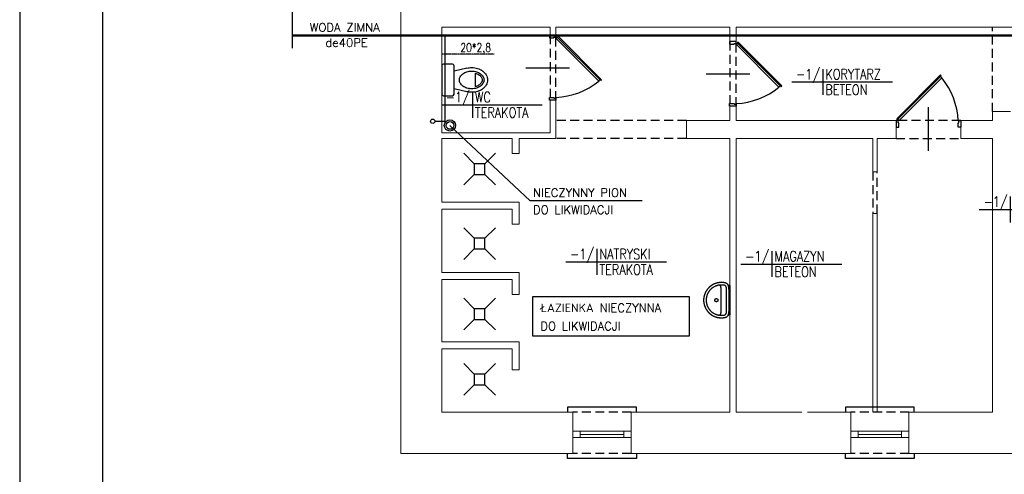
# Model space of a CAD drawing. Header units: millimetres. Extents: x -2603 to 1446, y -6775 to 6616.
# Tile 53 of 74: x -2411 to -1013, y -2242 to -1597. Entities that reach past the tile are written whole.
import ezdxf
from ezdxf.enums import TextEntityAlignment as Align

# ---------------------------------------------------------------- set-up
doc = ezdxf.new("R2010")
doc.units = ezdxf.units.MM
doc.linetypes.add('DASHED', pattern=[19.05, 12.7, -6.35])
doc.linetypes.add('DASHED2', pattern=[0.375, 0.25, -0.125])
doc.layers.get('0').update_dxf_attribs({"color": 252})
for name, color, linetype in [('1-OPIS-POM', 252, 'Continuous'), ('I-DRZWI', 252, 'Continuous'), ('I-MEBLE', 252, 'Continuous'), ('I-NAD', 252, 'DASHED'), ('I-SCIANA', 252, 'Continuous'), ('I-WIDOK', 252, 'Continuous'), ('IS KAN_S_OPIS', 2, 'Continuous'), ('IS KAN_SAN_RURY', 1, 'Continuous'), ('IS opis woda', 7, 'DASHED2'), ('IS WODA opis', 2, 'Continuous'), ('MK_IS W_Z', 5, 'Continuous'), ('TABELKA', 252, 'Continuous')]:
    doc.layers.add(name, color=color, linetype=linetype)
doc.layers.add('I-OKNA', color=252, linetype='Continuous', lineweight=5)
doc.layers.add('IS w', color=5, linetype='Continuous', lineweight=50)
doc.styles.add('ROMANS', font='romans.shx', dxfattribs={"width": 0.75})
doc.styles.add('TECH', font='simplex.shx')

# ---------------------------------------------------------------- blocks, each defined once
blk = doc.blocks.new('D90')
blk.add_line((32.6, 45), (-28, 45))
for points in [[(-9.2, 87.2), (-9.2, 90), (0, 90), (0, 86.3), (-6.4, 86.3), (-6.4, 87.2)], [(-72.6, 61.8), (-11.7, 0.9), (-10.6, 2), (-71.5, 62.9)], [(-9.2, 2.8), (-9.2, 0), (0, 0), (0, 3.7), (-6.4, 3.7), (-6.4, 2.8)]]:
    blk.add_lwpolyline(points, close=True)
blk.add_lwpolyline([(-11.3, 2.7), (-9.5, 4.5), (-68.6, 63.5), (-70.3, 61.8)])
blk.add_arc((-4.6, -14.5), 100.9, 92.6186, 129.3487)
blk = doc.blocks.new('wc')
for p, q in [((20, 0), (-20, 0)), ((-22.5, -2.5), (-22.5, -15)), ((22.5, -15), (22.5, -2.5)), ((-20, -17.5), (20, -17.5)), ((-16.7, -35.7), (-12.5, -17.5)), ((16.7, -35.7), (12.5, -17.5)), ((9.4, -47.6), (-9.4, -47.6))]:
    blk.add_line(p, q)
blk.add_lwpolyline([(12.5, -42.5, -0.072039), (11.5, -49.4, -0.083339), (8.8, -54.9, -0.106661), (4.5, -58.8, -0.132138), (0, -60, -0.132138), (-4.5, -58.8, -0.106661), (-8.8, -54.9, -0.083339), (-11.5, -49.4, -0.072039), (-12.5, -42.5, -0.072039), (-11.5, -35.6, -0.083339), (-8.8, -30.1, -0.106661), (-4.5, -26.2, -0.132138), (0, -25, -0.132138), (4.5, -26.2, -0.106661), (8.8, -30.1, -0.083339), (11.5, -35.6, -0.072039)], format="xyb", close=True)
for points in [[(17.5, -42.5, -0.072039), (16.3, -50.8, -0.083339), (12.9, -57.8, -0.106661), (7.1, -63.1, -0.132138), (0, -65, -0.132138), (-7.1, -63.1, -0.106661), (-12.9, -57.8, -0.083339), (-16.3, -50.8, -0.072039), (-17.5, -42.5, -0.05824), (-16.7, -35.7, -0.083339)], [(16.7, -35.7, -0.05824), (17.5, -42.5, -0.072039)], [(9.4, -47.6, -0.013234), (9.1, -48.7, -0.083339), (6.8, -53.4, -0.106661), (3.3, -56.6, -0.132138), (0, -57.5, -0.132138), (-3.3, -56.6, -0.106661), (-6.8, -53.4, -0.083339), (-9.1, -48.7, -0.013234), (-9.4, -47.6, -0.072039)]]:
    blk.add_lwpolyline(points, format="xyb")
for centre, start, end in [((-20, -2.5), 90, 180), ((20, -2.5), 0, 90), ((-20, -15), 180, 270), ((20, -15), 270, 0)]:
    blk.add_arc(centre, 2.5, start, end)
blk = doc.blocks.new('kratka')
for p, q in [((-15, 0), (-30, 15)), ((0, 0), (15, 15)), ((-30, -30), (-15, -15)), ((15, -30), (0, -15))]:
    blk.add_line(p, q)
blk.add_lwpolyline([(0, 0), (-15, 0), (-15, -15), (0, -15)], close=True)
blk = doc.blocks.new('umywalk50')
for points in [[(11.4, -2.5), (11.1, -2.1), (10.9, -1.7), (10.7, -1.4), (10.5, -1), (10.4, -0.5), (10.4, 0), (-10.4, 0), (-31.3, 0), (-31.3, -0.5), (-31.4, -1), (-31.5, -1.4), (-31.7, -1.7), (-32, -2.1), (-32.3, -2.5)], [(-31.8, -15), (-31.7, -14.8), (-31.7, -14.6), (-31.6, -14.4), (-31.6, -14.2), (-31.5, -14), (-31.4, -13.9), (-31.3, -13.7), (-31.2, -13.5), (-31, -13.4), (-30.9, -13.3), (-30.7, -13.1), (-30.5, -13), (-30.3, -12.9), (-30.1, -12.8), (-29.8, -12.7), (-29.5, -12.6), (-29.2, -12.5), (-28.9, -12.4), (-28.5, -12.4), (-28.1, -12.3), (-27.6, -12.2), (-27.2, -12.2), (-26.7, -12.2), (-26.1, -12.1), (-25.5, -12.1), (-24.9, -12.1), (-24.2, -12), (-23.5, -12), (-22.8, -12), (-22, -12), (-10.5, -12), (1, -12), (1.8, -12), (2.6, -12), (3.3, -12), (4, -12.1), (4.6, -12.1), (5.2, -12.1), (5.7, -12.2), (6.2, -12.2), (6.7, -12.3), (7.1, -12.3), (7.5, -12.4), (7.9, -12.4), (8.3, -12.5), (8.6, -12.6), (8.9, -12.7), (9.1, -12.8), (9.4, -12.9), (9.6, -13), (9.8, -13.1), (9.9, -13.3), (10.1, -13.4), (10.2, -13.5), (10.3, -13.7), (10.4, -13.9), (10.5, -14), (10.6, -14.2), (10.7, -14.4), (10.7, -14.6), (10.8, -14.8), (10.8, -15)]]:
    blk.add_lwpolyline(points)
for points in [[(14.6, -12), (14.6, -12.4), (14.5, -12.7), (14.5, -13.1), (14.5, -13.5), (14.5, -13.8), (14.5, -14.2), (14.4, -14.5), (14.4, -14.9), (14.3, -15.3), (14.3, -15.6), (14.2, -16), (14.2, -16.3), (14.1, -16.7), (14.1, -17), (14, -17.4), (13.9, -17.7), (13.8, -18), (13.7, -18.4), (13.6, -18.7), (13.5, -19.1), (13.4, -19.4), (13.3, -19.7), (13.2, -20), (13.1, -20.4), (13, -20.7), (12.9, -21), (12.8, -21.3), (12.6, -21.7), (12.5, -22), (12.3, -22.3), (12.2, -22.6), (12, -22.9), (11.9, -23.2), (11.7, -23.5), (11.6, -23.8), (11.4, -24.1), (11.2, -24.4), (11.1, -24.7), (10.9, -25), (10.7, -25.3), (10.5, -25.6), (10.3, -25.9), (10.2, -26.2), (10, -26.5), (9.8, -26.7), (9.6, -27), (9.3, -27.3), (9.1, -27.5), (8.9, -27.8), (8.7, -28.1), (8.5, -28.3), (8.3, -28.6), (8, -28.8), (7.8, -29.1), (7.6, -29.3), (7.3, -29.6), (7.1, -29.8), (6.8, -30.1), (6.6, -30.3), (6.3, -30.5), (6.1, -30.8), (5.8, -31), (5.6, -31.2), (5.3, -31.4), (5.1, -31.6), (4.8, -31.8), (4.5, -32), (4.2, -32.2), (4, -32.4), (3.7, -32.6), (3.4, -32.8), (3.1, -33), (2.8, -33.2), (2.5, -33.4), (2.2, -33.6), (1.9, -33.7), (1.6, -33.9), (1.3, -34.1), (1, -34.2), (0.7, -34.4), (0.4, -34.5), (0.1, -34.7), (-0.2, -34.8), (-0.5, -35), (-0.8, -35.1), (-1.1, -35.2), (-1.5, -35.4), (-1.8, -35.5), (-2.1, -35.6), (-2.4, -35.7), (-2.8, -35.8), (-3.1, -35.9), (-3.4, -36), (-3.8, -36.1), (-4.1, -36.2), (-4.5, -36.3), (-4.8, -36.4), (-5.1, -36.5), (-5.5, -36.5), (-5.8, -36.6), (-6.2, -36.7), (-6.5, -36.7), (-6.9, -36.8), (-7.2, -36.8), (-7.6, -36.9), (-7.9, -36.9), (-8.3, -37), (-8.7, -37), (-9, -37), (-9.4, -37), (-9.7, -37), (-10.1, -37), (-10.5, -37), (-10.5, -37), (-10.8, -37), (-11.2, -37), (-11.6, -37), (-11.9, -37), (-12.3, -37), (-12.7, -37), (-13, -36.9), (-13.4, -36.9), (-13.7, -36.8), (-14.1, -36.8), (-14.4, -36.7), (-14.8, -36.7), (-15.1, -36.6), (-15.5, -36.5), (-15.8, -36.5), (-16.2, -36.4), (-16.5, -36.3), (-16.8, -36.2), (-17.2, -36.1), (-17.5, -36), (-17.8, -35.9), (-18.2, -35.8), (-18.5, -35.7), (-18.8, -35.6), (-19.2, -35.5), (-19.5, -35.4), (-19.8, -35.2), (-20.1, -35.1), (-20.4, -35), (-20.8, -34.8), (-21.1, -34.7), (-21.4, -34.5), (-21.7, -34.4), (-22, -34.2), (-22.3, -34.1), (-22.6, -33.9), (-22.9, -33.7), (-23.2, -33.6), (-23.5, -33.4), (-23.8, -33.2), (-24.1, -33), (-24.3, -32.8), (-24.6, -32.6), (-24.9, -32.4), (-25.2, -32.2), (-25.5, -32), (-25.7, -31.8), (-26, -31.6), (-26.3, -31.4), (-26.5, -31.2), (-26.8, -31), (-27, -30.8), (-27.3, -30.5), (-27.6, -30.3), (-27.8, -30.1), (-28, -29.8), (-28.3, -29.6), (-28.5, -29.3), (-28.8, -29.1), (-29, -28.8), (-29.2, -28.6), (-29.4, -28.3), (-29.7, -28.1), (-29.9, -27.8), (-30.1, -27.5), (-30.3, -27.3), (-30.5, -27), (-30.7, -26.7), (-30.9, -26.4), (-31.1, -26.2), (-31.3, -25.9), (-31.5, -25.6), (-31.7, -25.3), (-31.8, -25), (-32, -24.7), (-32.2, -24.4), (-32.4, -24.1), (-32.5, -23.8), (-32.7, -23.5), (-32.8, -23.2), (-33, -22.9), (-33.1, -22.6), (-33.3, -22.3), (-33.4, -22), (-33.6, -21.7), (-33.7, -21.3), (-33.8, -21), (-34, -20.7), (-34.1, -20.4), (-34.2, -20), (-34.3, -19.7), (-34.4, -19.4), (-34.5, -19), (-34.6, -18.7), (-34.7, -18.4), (-34.8, -18), (-34.9, -17.7), (-34.9, -17.3), (-35, -17), (-35.1, -16.7), (-35.1, -16.3), (-35.2, -16), (-35.2, -15.6), (-35.3, -15.3), (-35.3, -14.9), (-35.4, -14.5), (-35.4, -14.2), (-35.4, -13.8), (-35.5, -13.5), (-35.5, -13.1), (-35.5, -12.7), (-35.5, -12.4), (-35.5, -12), (-35.5, -12), (-35.5, -11.7), (-35.5, -11.2), (-35.5, -10.7), (-35.4, -10.2), (-35.4, -9.6), (-35.4, -9.2), (-35.3, -8.7), (-35.3, -8.4), (-35.2, -8), (-35.2, -7.5), (-35.1, -7.1), (-35, -6.7), (-34.9, -6.4), (-34.8, -6), (-34.7, -5.6), (-34.6, -5.3), (-34.5, -5), (-34.4, -4.7), (-34.2, -4.4), (-34, -4.1), (-33.9, -3.9), (-33.7, -3.6), (-33.5, -3.4), (-33.2, -3.2), (-33, -3), (-32.7, -2.8), (-32.5, -2.6), (-32.1, -2.4), (-31.8, -2.3), (-31.5, -2.1), (-31.1, -2), (-30.7, -1.8), (-30.3, -1.7), (-29.8, -1.6), (-29.4, -1.5), (-29.4, -1.5), (-29, -1.4), (-28.6, -1.4), (-28.2, -1.3), (-27.8, -1.2), (-27.4, -1.2), (-26.9, -1.1), (-26.5, -1.1), (-26, -1), (-25.6, -1), (-25.1, -1), (-24.6, -1), (-10.5, -1), (3.7, -1), (4.2, -1), (4.6, -1), (5.1, -1.1), (5.5, -1.1), (6, -1.1), (6.4, -1.2), (6.8, -1.2), (7.3, -1.3), (7.7, -1.4), (8, -1.4), (8.4, -1.5), (8.9, -1.6), (9.3, -1.7), (9.8, -1.8), (10.2, -2), (10.5, -2.1), (10.9, -2.3), (11.2, -2.4), (11.5, -2.6), (11.8, -2.8), (12.1, -3), (12.3, -3.2), (12.5, -3.4), (12.7, -3.6), (12.9, -3.9), (13.1, -4.1), (13.3, -4.4), (13.4, -4.7), (13.5, -5), (13.7, -5.3), (13.8, -5.7), (13.9, -6), (14, -6.4), (14.1, -6.7), (14.2, -7.1), (14.2, -7.5), (14.3, -8), (14.4, -8.4), (14.4, -8.7), (14.4, -9.2), (14.5, -9.7), (14.5, -10.2), (14.5, -10.7), (14.5, -11.2), (14.6, -11.7)], [(-10.5, -33.5), (-11, -33.5), (-11.6, -33.5), (-12.1, -33.5), (-12.7, -33.4), (-13.1, -33.4), (-13.5, -33.3), (-13.9, -33.2), (-14.3, -33.2), (-14.7, -33.1), (-15.1, -33), (-15.5, -32.9), (-15.9, -32.8), (-16.3, -32.7), (-16.7, -32.6), (-17.1, -32.5), (-17.5, -32.4), (-17.9, -32.2), (-18.3, -32.1), (-18.7, -31.9), (-19.1, -31.7), (-19.5, -31.5), (-19.9, -31.3), (-20.3, -31.1), (-20.7, -30.9), (-21.1, -30.7), (-21.4, -30.5), (-21.8, -30.3), (-22.1, -30.1), (-22.5, -29.8), (-22.8, -29.6), (-23.2, -29.4), (-23.5, -29.1), (-23.8, -28.9), (-24.1, -28.6), (-24.4, -28.3), (-24.7, -28.1), (-25.1, -27.8), (-25.4, -27.5), (-25.7, -27.2), (-26, -26.9), (-26.3, -26.6), (-26.6, -26.3), (-26.8, -25.9), (-27.1, -25.6), (-27.4, -25.3), (-27.6, -24.9), (-27.9, -24.6), (-28.1, -24.2), (-28.4, -23.9), (-28.6, -23.5), (-28.9, -23.2), (-29.9, -21.3), (-30, -20.9), (-30.2, -20.6), (-30.4, -20.2), (-30.5, -19.8), (-30.7, -19.4), (-30.8, -19), (-30.9, -18.7), (-31, -18.3), (-31.2, -17.9), (-31.3, -17.5), (-31.4, -17.1), (-31.5, -16.7), (-31.5, -16.3), (-31.6, -15.9), (-31.7, -15.6), (-31.8, -15.2), (-31.8, -14.8), (-31.9, -14.4), (-31.9, -14), (-31.9, -13.6), (-32, -13.2), (-32, -12.8), (-32, -12.4), (-32, -11.9), (-32, -11.5), (-32, -11.1), (-32, -10.7), (-31.9, -10.3), (-31.9, -9.9), (-31.9, -9.5), (-31.8, -9), (-31.8, -8.6), (-31.7, -8.2), (-31.7, -7.8), (-31.6, -7.4), (-31.5, -7), (-31.4, -6.6), (-31.2, -6.3), (-31, -6.1), (-30.8, -5.8), (-30.5, -5.6), (-30.2, -5.4), (-29.9, -5.3), (-29.5, -5.1), (-29.2, -5), (-28.8, -4.9), (-28.4, -4.8), (-27.9, -4.7), (-27.5, -4.7), (-27.1, -4.6), (-26.7, -4.6), (-26.3, -4.6), (-25.9, -4.5), (-25.5, -4.5), (-25.2, -4.5), (-24.9, -4.5), (-24.6, -4.5), (-10.5, -4.5), (3.7, -4.5), (4, -4.5), (4.3, -4.5), (4.6, -4.5), (5, -4.5), (5.4, -4.6), (5.8, -4.6), (6.2, -4.6), (6.6, -4.7), (7, -4.7), (7.4, -4.8), (7.8, -4.9), (8.2, -5), (8.6, -5.1), (9, -5.3), (9.3, -5.4), (9.6, -5.6), (9.9, -5.8), (10.1, -6.1), (10.3, -6.3), (10.4, -6.6), (10.5, -7), (10.6, -7.4), (10.7, -7.8), (10.8, -8.2), (10.9, -8.6), (10.9, -9), (10.9, -9.5), (11, -9.9), (11, -10.3), (11, -10.7), (11, -11.1), (11, -11.5), (11, -11.9), (11, -12.4), (11, -12.8), (11, -13.2), (11, -13.6), (11, -14), (10.9, -14.4), (10.9, -14.8), (10.8, -15.2), (10.7, -15.6), (10.7, -16), (10.6, -16.3), (10.5, -16.7), (10.4, -17.1), (10.3, -17.5), (10.2, -17.9), (10.1, -18.3), (10, -18.7), (9.8, -19), (9.7, -19.4), (9.6, -19.8), (9.4, -20.2), (9.3, -20.6), (9.1, -20.9), (8.9, -21.3), (8.9, -21.3), (7.9, -23.2), (7.7, -23.5), (7.5, -23.9), (7.2, -24.2), (7, -24.6), (6.7, -24.9), (6.4, -25.3), (6.2, -25.6), (5.9, -25.9), (5.6, -26.3), (5.3, -26.6), (5, -26.9), (4.7, -27.2), (4.4, -27.5), (4.1, -27.8), (3.8, -28.1), (3.5, -28.3), (3.2, -28.6), (2.9, -28.9), (2.5, -29.1), (2.2, -29.4), (1.9, -29.6), (1.5, -29.8), (1.2, -30.1), (0.9, -30.3), (0.5, -30.5), (0.1, -30.7), (-0.2, -30.9), (-0.6, -31.1), (-1, -31.3), (-1.4, -31.5), (-1.8, -31.7), (-2.3, -31.9), (-2.7, -32.1), (-3.1, -32.2), (-3.1, -32.2), (-3.5, -32.4), (-3.9, -32.5), (-4.3, -32.6), (-4.7, -32.7), (-5.1, -32.8), (-5.5, -32.9), (-5.8, -33), (-6.2, -33.1), (-6.6, -33.2), (-7, -33.2), (-7.4, -33.3), (-7.9, -33.4), (-8.3, -33.4), (-8.8, -33.5), (-9.4, -33.5), (-9.9, -33.5)], [(-8.2, -19), (-8.2, -19), (-8.2, -18.9), (-8.2, -18.9), (-8.2, -18.9), (-8.2, -18.9), (-8.2, -18.8), (-8.2, -18.8), (-8.2, -18.8), (-8.2, -18.8), (-8.2, -18.7), (-8.2, -18.7), (-8.2, -18.7), (-8.2, -18.7), (-8.2, -18.6), (-8.2, -18.6), (-8.2, -18.6), (-8.2, -18.6), (-8.2, -18.5), (-8.2, -18.5), (-8.2, -18.5), (-8.2, -18.5), (-8.2, -18.4), (-8.3, -18.4), (-8.3, -18.4), (-8.3, -18.4), (-8.3, -18.3), (-8.3, -18.3), (-8.3, -18.3), (-8.3, -18.3), (-8.3, -18.2), (-8.3, -18.2), (-8.3, -18.2), (-8.3, -18.2), (-8.3, -18.1), (-8.4, -18.1), (-8.4, -18.1), (-8.4, -18.1), (-8.4, -18), (-8.4, -18), (-8.4, -18), (-8.4, -18), (-8.4, -17.9), (-8.4, -17.9), (-8.5, -17.9), (-8.5, -17.9), (-8.5, -17.8), (-8.5, -17.8), (-8.5, -17.8), (-8.5, -17.8), (-8.5, -17.8), (-8.6, -17.7), (-8.6, -17.7), (-8.6, -17.7), (-8.6, -17.7), (-8.6, -17.6), (-8.6, -17.6), (-8.6, -17.6), (-8.7, -17.6), (-8.7, -17.6), (-8.7, -17.5), (-8.7, -17.5), (-8.7, -17.5), (-8.7, -17.5), (-8.8, -17.5), (-8.8, -17.4), (-8.8, -17.4), (-8.8, -17.4), (-8.8, -17.4), (-8.9, -17.4), (-8.9, -17.3), (-8.9, -17.3), (-8.9, -17.3), (-8.9, -17.3), (-8.9, -17.3), (-9, -17.3), (-9, -17.2), (-9, -17.2), (-9, -17.2), (-9, -17.2), (-9.1, -17.2), (-9.1, -17.2), (-9.1, -17.1), (-9.1, -17.1), (-9.2, -17.1), (-9.2, -17.1), (-9.2, -17.1), (-9.2, -17.1), (-9.2, -17.1), (-9.3, -17), (-9.3, -17), (-9.3, -17), (-9.3, -17), (-9.4, -17), (-9.4, -17), (-9.4, -17), (-9.4, -16.9), (-9.4, -16.9), (-9.5, -16.9), (-9.5, -16.9), (-9.5, -16.9), (-9.5, -16.9), (-9.6, -16.9), (-9.6, -16.9), (-9.6, -16.9), (-9.6, -16.9), (-9.7, -16.8), (-9.7, -16.8), (-9.7, -16.8), (-9.7, -16.8), (-9.8, -16.8), (-9.8, -16.8), (-9.8, -16.8), (-9.8, -16.8), (-9.9, -16.8), (-9.9, -16.8), (-9.9, -16.8), (-9.9, -16.8), (-10, -16.8), (-10, -16.7), (-10, -16.7), (-10, -16.7), (-10.1, -16.7), (-10.1, -16.7), (-10.1, -16.7), (-10.1, -16.7), (-10.2, -16.7), (-10.2, -16.7), (-10.2, -16.7), (-10.3, -16.7), (-10.3, -16.7), (-10.3, -16.7), (-10.3, -16.7), (-10.4, -16.7), (-10.4, -16.7), (-10.4, -16.7), (-10.4, -16.7), (-10.5, -16.7), (-10.5, -16.7), (-10.5, -16.7), (-10.5, -16.7), (-10.6, -16.7), (-10.6, -16.7), (-10.6, -16.7), (-10.6, -16.7), (-10.7, -16.7), (-10.7, -16.7), (-10.7, -16.7), (-10.8, -16.7), (-10.8, -16.7), (-10.8, -16.7), (-10.8, -16.7), (-10.9, -16.7), (-10.9, -16.7), (-10.9, -16.7), (-10.9, -16.7), (-11, -16.7), (-11, -16.8), (-11, -16.8), (-11, -16.8), (-11.1, -16.8), (-11.1, -16.8), (-11.1, -16.8), (-11.1, -16.8), (-11.2, -16.8), (-11.2, -16.8), (-11.2, -16.8), (-11.2, -16.8), (-11.3, -16.8), (-11.3, -16.8), (-11.3, -16.8), (-11.3, -16.9), (-11.4, -16.9), (-11.4, -16.9), (-11.4, -16.9), (-11.4, -16.9), (-11.5, -16.9), (-11.5, -16.9), (-11.5, -16.9), (-11.5, -16.9), (-11.5, -17), (-11.6, -17), (-11.6, -17), (-11.6, -17), (-11.6, -17), (-11.7, -17), (-11.7, -17), (-11.7, -17.1), (-11.7, -17.1), (-11.8, -17.1), (-11.8, -17.1), (-11.8, -17.1), (-11.8, -17.1), (-11.8, -17.1), (-11.9, -17.2), (-11.9, -17.2), (-11.9, -17.2), (-11.9, -17.2), (-11.9, -17.2), (-12, -17.2), (-12, -17.3), (-12, -17.3), (-12, -17.3), (-12, -17.3), (-12.1, -17.3), (-12.1, -17.3), (-12.1, -17.4), (-12.1, -17.4), (-12.1, -17.4), (-12.2, -17.4), (-12.2, -17.4), (-12.2, -17.5), (-12.2, -17.5), (-12.2, -17.5), (-12.2, -17.5), (-12.3, -17.5), (-12.3, -17.6), (-12.3, -17.6), (-12.3, -17.6), (-12.3, -17.6), (-12.3, -17.6), (-12.4, -17.7), (-12.4, -17.7), (-12.4, -17.7), (-12.4, -17.7), (-12.4, -17.7), (-12.4, -17.8), (-12.4, -17.8), (-12.5, -17.8), (-12.5, -17.8), (-12.5, -17.9), (-12.5, -17.9), (-12.5, -17.9), (-12.5, -17.9), (-12.5, -18), (-12.5, -18), (-12.6, -18), (-12.6, -18), (-12.6, -18), (-12.6, -18.1), (-12.6, -18.1), (-12.6, -18.1), (-12.6, -18.1), (-12.6, -18.2), (-12.6, -18.2), (-12.6, -18.2), (-12.7, -18.2), (-12.7, -18.3), (-12.7, -18.3), (-12.7, -18.3), (-12.7, -18.3), (-12.7, -18.4), (-12.7, -18.4), (-12.7, -18.4), (-12.7, -18.4), (-12.7, -18.5), (-12.7, -18.5), (-12.7, -18.5), (-12.7, -18.5), (-12.7, -18.6), (-12.7, -18.6), (-12.8, -18.6), (-12.8, -18.7), (-12.8, -18.7), (-12.8, -18.7), (-12.8, -18.7), (-12.8, -18.8), (-12.8, -18.8), (-12.8, -18.8), (-12.8, -18.8), (-12.8, -18.9), (-12.8, -18.9), (-12.8, -18.9), (-12.8, -18.9), (-12.8, -19), (-12.8, -19), (-12.8, -19), (-12.8, -19), (-12.8, -19.1), (-12.8, -19.1), (-12.8, -19.1), (-12.8, -19.2), (-12.8, -19.2), (-12.8, -19.2), (-12.8, -19.2), (-12.8, -19.3), (-12.8, -19.3), (-12.8, -19.3), (-12.8, -19.3), (-12.8, -19.4), (-12.7, -19.4), (-12.7, -19.4), (-12.7, -19.4), (-12.7, -19.5), (-12.7, -19.5), (-12.7, -19.5), (-12.7, -19.5), (-12.7, -19.6), (-12.7, -19.6), (-12.7, -19.6), (-12.7, -19.6), (-12.7, -19.7), (-12.7, -19.7), (-12.7, -19.7), (-12.7, -19.7), (-12.6, -19.8), (-12.6, -19.8), (-12.6, -19.8), (-12.6, -19.8), (-12.6, -19.9), (-12.6, -19.9), (-12.6, -19.9), (-12.6, -19.9), (-12.6, -20), (-12.6, -20), (-12.5, -20), (-12.5, -20), (-12.5, -20.1), (-12.5, -20.1), (-12.5, -20.1), (-12.5, -20.1), (-12.5, -20.1), (-12.5, -20.2), (-12.4, -20.2), (-12.4, -20.2), (-12.4, -20.2), (-12.4, -20.3), (-12.4, -20.3), (-12.4, -20.3), (-12.4, -20.3), (-12.3, -20.3), (-12.3, -20.4), (-12.3, -20.4), (-12.3, -20.4), (-12.3, -20.4), (-12.3, -20.5), (-12.2, -20.5), (-12.2, -20.5), (-12.2, -20.5), (-12.2, -20.5), (-12.2, -20.6), (-12.2, -20.6), (-12.1, -20.6), (-12.1, -20.6), (-12.1, -20.6), (-12.1, -20.6), (-12.1, -20.7), (-12, -20.7), (-12, -20.7), (-12, -20.7), (-12, -20.7), (-12, -20.8), (-11.9, -20.8), (-11.9, -20.8), (-11.9, -20.8), (-11.9, -20.8), (-11.9, -20.8), (-11.8, -20.9), (-11.8, -20.9), (-11.8, -20.9), (-11.8, -20.9), (-11.8, -20.9), (-11.7, -20.9), (-11.7, -20.9), (-11.7, -21), (-11.7, -21), (-11.6, -21), (-11.6, -21), (-11.6, -21), (-11.6, -21), (-11.6, -21), (-11.5, -21), (-11.5, -21.1), (-11.5, -21.1), (-11.5, -21.1), (-11.4, -21.1), (-11.4, -21.1), (-11.4, -21.1), (-11.4, -21.1), (-11.3, -21.1), (-11.3, -21.1), (-11.3, -21.2), (-11.3, -21.2), (-11.2, -21.2), (-11.2, -21.2), (-11.2, -21.2), (-11.2, -21.2), (-11.1, -21.2), (-11.1, -21.2), (-11.1, -21.2), (-11.1, -21.2), (-11, -21.2), (-11, -21.2), (-11, -21.2), (-11, -21.2), (-10.9, -21.3), (-10.9, -21.3), (-10.9, -21.3), (-10.9, -21.3), (-10.8, -21.3), (-10.8, -21.3), (-10.8, -21.3), (-10.8, -21.3), (-10.7, -21.3), (-10.7, -21.3), (-10.7, -21.3), (-10.7, -21.3), (-10.6, -21.3), (-10.6, -21.3), (-10.6, -21.3), (-10.5, -21.3), (-10.5, -21.3), (-10.5, -21.3), (-10.5, -21.3), (-10.4, -21.3), (-10.4, -21.3), (-10.4, -21.3), (-10.4, -21.3), (-10.3, -21.3), (-10.3, -21.3), (-10.3, -21.3), (-10.3, -21.3), (-10.2, -21.3), (-10.2, -21.3), (-10.2, -21.3), (-10.2, -21.3), (-10.1, -21.3), (-10.1, -21.3), (-10.1, -21.3), (-10, -21.3), (-10, -21.3), (-10, -21.2), (-10, -21.2), (-9.9, -21.2), (-9.9, -21.2), (-9.9, -21.2), (-9.9, -21.2), (-9.8, -21.2), (-9.8, -21.2), (-9.8, -21.2), (-9.8, -21.2), (-9.7, -21.2), (-9.7, -21.2), (-9.7, -21.2), (-9.7, -21.2), (-9.6, -21.1), (-9.6, -21.1), (-9.6, -21.1), (-9.6, -21.1), (-9.5, -21.1), (-9.5, -21.1), (-9.5, -21.1), (-9.5, -21.1), (-9.5, -21.1), (-9.4, -21), (-9.4, -21), (-9.4, -21), (-9.4, -21), (-9.3, -21), (-9.3, -21), (-9.3, -21), (-9.3, -21), (-9.2, -20.9), (-9.2, -20.9), (-9.2, -20.9), (-9.2, -20.9), (-9.2, -20.9), (-9.1, -20.9), (-9.1, -20.9), (-9.1, -20.8), (-9.1, -20.8), (-9.1, -20.8), (-9, -20.8), (-9, -20.8), (-9, -20.8), (-9, -20.7), (-9, -20.7), (-8.9, -20.7), (-8.9, -20.7), (-8.9, -20.7), (-8.9, -20.7), (-8.9, -20.6), (-8.8, -20.6), (-8.8, -20.6), (-8.8, -20.6), (-8.8, -20.6), (-8.8, -20.5), (-8.7, -20.5), (-8.7, -20.5), (-8.7, -20.5), (-8.7, -20.5), (-8.7, -20.4), (-8.7, -20.4), (-8.6, -20.4), (-8.6, -20.4), (-8.6, -20.4), (-8.6, -20.3), (-8.6, -20.3), (-8.6, -20.3), (-8.6, -20.3), (-8.5, -20.2), (-8.5, -20.2), (-8.5, -20.2), (-8.5, -20.2), (-8.5, -20.2), (-8.5, -20.1), (-8.5, -20.1), (-8.4, -20.1), (-8.4, -20.1), (-8.4, -20), (-8.4, -20), (-8.4, -20), (-8.4, -20), (-8.4, -19.9), (-8.4, -19.9), (-8.4, -19.9), (-8.3, -19.9), (-8.3, -19.8), (-8.3, -19.8), (-8.3, -19.8), (-8.3, -19.8), (-8.3, -19.7), (-8.3, -19.7), (-8.3, -19.7), (-8.3, -19.7), (-8.3, -19.6), (-8.3, -19.6), (-8.3, -19.6), (-8.2, -19.6), (-8.2, -19.5), (-8.2, -19.5), (-8.2, -19.5), (-8.2, -19.5), (-8.2, -19.4), (-8.2, -19.4), (-8.2, -19.4), (-8.2, -19.4), (-8.2, -19.3), (-8.2, -19.3), (-8.2, -19.3), (-8.2, -19.3), (-8.2, -19.2), (-8.2, -19.2), (-8.2, -19.2), (-8.2, -19.2), (-8.2, -19.1), (-8.2, -19.1), (-8.2, -19.1), (-8.2, -19.1), (-8.2, -19), (-8.2, -19)]]:
    blk.add_lwpolyline(points, close=True)
blk = doc.blocks.new('OPIS-POM')
for p, q in [((0, 25), (0, -25)), ((-60, 0), (135, 0))]:
    blk.add_line(p, q)
at = {"style": 'ROMANS', "width": 0.8, "flags": 4}
blk.add_attdef('NR', text='', height=20, dxfattribs=at).set_placement((-5, 5), align=Align.RIGHT)
blk.add_attdef('NAZWA', (5, 5), '', height=20, dxfattribs=at)
blk.add_attdef('POW.', text='', height=20, dxfattribs=at).set_placement((-5, -5), align=Align.TOP_RIGHT)
blk.add_attdef('POSADZKA', text='', height=20, dxfattribs=at).set_placement((5, -5), align=Align.TOP_LEFT)

msp = doc.modelspace()

# ---------------------------------------------------------------- linework, layer by layer
at = {"layer": 'I-NAD'}
for points in [[(-1029.8, -1727.4), (-1029.8, -1607.3)], [(-1657.7, -1619), (-1657.7, -1711.1)], [(-1649.5, -1711.1), (-1649.5, -1619)], [(-1402.8, -1627.7), (-1402.8, -1719.7)], [(-1393.6, -1719.7), (-1393.6, -1627.7)], [(-1464.2, -1740.2), (-1649.5, -1740.2)], [(-1074.7, -1740.2), (-1166.7, -1740.2)], [(-1464.2, -1765.7), (-1649.5, -1765.7)], [(-1166.7, -1765.7), (-1074.7, -1765.7)], [(-1199.4, -1812.6), (-1199.4, -1872)], [(-1193.3, -1872), (-1193.3, -1812.6)], [(-1542.8, -2154.1), (-1625.6, -2154.1)], [(-1148.3, -2154.1), (-1231.1, -2154.1)], [(-1542.8, -2212.4), (-1625.6, -2212.4)], [(-1148.3, -2212.4), (-1231.1, -2212.4)]]:
    msp.add_lwpolyline(points, dxfattribs=at)
at = {"layer": 'I-OKNA'}
for points in [[(-1542.8, -2181), (-1625.6, -2181)], [(-1542.8, -2189.9), (-1625.6, -2189.9)], [(-1615.1, -2189.9), (-1615.1, -2181)], [(-1553.3, -2185.5), (-1615.1, -2185.5)], [(-1553.3, -2189.9), (-1553.3, -2181)], [(-1148.3, -2181), (-1231.1, -2181)], [(-1148.3, -2189.9), (-1231.1, -2189.9)], [(-1220.6, -2189.9), (-1220.6, -2181)], [(-1158.8, -2185.5), (-1220.6, -2185.5)], [(-1158.8, -2189.9), (-1158.8, -2181)]]:
    msp.add_lwpolyline(points, dxfattribs=at)
at = {"layer": 'I-SCIANA', "lineweight": 0}
for points in [[(-1869.8, -2212.4), (-1869.8, -1026.8), (72, -1026.8), (72, -2212.4)], [(-1811.6, -1757.5), (-1811.6, -1607.3)], [(-1657.7, -1607.3), (-1811.6, -1607.3)], [(-1657.7, -1619), (-1657.7, -1607.3)], [(-1402.8, -1607.3), (-1649.5, -1607.3)], [(-1649.5, -1619), (-1649.5, -1607.3)], [(-1402.8, -1627.7), (-1402.8, -1607.3)], [(-151.8, -1607.3), (-1393.6, -1607.3)], [(-1393.6, -1627.7), (-1393.6, -1607.3)], [(-1657.7, -1619), (-1649.5, -1619)], [(-1393.6, -1627.7), (-1402.8, -1627.7)], [(-1657.7, -1757.5), (-1657.7, -1711.1)], [(-1657.7, -1711.1), (-1649.5, -1711.1)], [(-1649.5, -1765.7), (-1649.5, -1711.1)], [(-1402.8, -1740.2), (-1402.8, -1719.7)], [(-1393.6, -1719.7), (-1402.8, -1719.7)], [(-1393.6, -1740.2), (-1393.6, -1719.7)], [(-1029.8, -1740.2), (-1029.8, -1727.4)], [(-1004.2, -1727.4), (-1029.8, -1727.4)], [(-1402.8, -1740.2), (-1464.2, -1740.2)], [(-1464.2, -1765.7), (-1464.2, -1740.2)], [(-1166.7, -1740.2), (-1393.6, -1740.2)], [(-1166.7, -1740.2), (-1166.7, -1765.7)], [(-1029.8, -1740.2), (-1074.7, -1740.2)], [(-1074.7, -1740.2), (-1074.7, -1765.7)], [(-1657.7, -1757.5), (-1811.6, -1757.5)], [(-1811.6, -1855.7), (-1811.6, -1765.7)], [(-1711.6, -1765.7), (-1811.6, -1765.7)], [(-1711.6, -1787), (-1711.6, -1765.7)], [(-1649.5, -1765.7), (-1701.6, -1765.7)], [(-1701.6, -1787), (-1701.6, -1765.7)], [(-1402.8, -1765.7), (-1464.2, -1765.7)], [(-1402.8, -2154.1), (-1402.8, -1765.7)], [(-1199.4, -1765.7), (-1393.6, -1765.7)], [(-1393.6, -2026.3), (-1393.6, -1765.7)], [(-1199.4, -1812.6), (-1199.4, -1765.7)], [(-1166.7, -1765.7), (-1193.3, -1765.7)], [(-1193.3, -1812.6), (-1193.3, -1765.7)], [(-1029.8, -1765.7), (-1074.7, -1765.7)], [(-1029.8, -1985.5), (-1029.8, -1765.7)], [(-1711.6, -1787), (-1701.6, -1787)], [(-1199.4, -1812.6), (-1193.3, -1812.6)], [(-1811.6, -1855.7), (-1701.6, -1855.7)], [(-1701.6, -1887), (-1701.6, -1855.7)], [(-1811.6, -1865.7), (-1711.6, -1865.7)], [(-1811.6, -1955.7), (-1811.6, -1865.7)], [(-1711.6, -1887), (-1711.6, -1865.7)], [(-1199.4, -2026.3), (-1199.4, -1872)], [(-1199.4, -1872), (-1193.3, -1872)], [(-1193.3, -2154.1), (-1193.3, -1872)], [(-1711.6, -1887), (-1701.6, -1887)], [(-1811.6, -1955.7), (-1701.6, -1955.7)], [(-1701.6, -1987), (-1701.6, -1955.7)], [(-1811.6, -1965.7), (-1711.6, -1965.7)], [(-1811.6, -2054.1), (-1811.6, -1965.7)], [(-1711.6, -1987), (-1711.6, -1965.7)], [(-1711.6, -1987), (-1701.6, -1987)], [(-1029.8, -2154.1), (-1029.8, -1985.5)], [(-1393.6, -2154.1), (-1393.6, -2026.3)], [(-1199.4, -2154.1), (-1199.4, -2026.3)], [(-1811.6, -2054.1), (-1701.6, -2054.1)], [(-1701.6, -2093.8), (-1701.6, -2054.1)], [(-1811.6, -2154.1), (-1811.6, -2064.1)], [(-1811.6, -2064.1), (-1711.6, -2064.1)], [(-1711.6, -2093.8), (-1711.6, -2064.1)], [(-1711.6, -2093.8), (-1701.6, -2093.8)], [(-1711.6, -2154.1), (-1811.6, -2154.1)], [(-1625.6, -2154.1), (-1711.6, -2154.1)], [(-1625.6, -2154.1), (-1625.6, -2212.4)], [(-1625.6, -2189.9), (-1625.6, -2154.1)], [(-1402.8, -2154.1), (-1542.8, -2154.1)], [(-1542.8, -2154.1), (-1542.8, -2212.4)], [(-1542.8, -2189.9), (-1542.8, -2154.1)], [(-1300.6, -2154.1), (-1393.6, -2154.1)], [(-1231.1, -2154.1), (-1292.4, -2154.1)], [(-1231.1, -2154.1), (-1231.1, -2212.4)], [(-1231.1, -2189.9), (-1231.1, -2154.1)], [(-1029.8, -2154.1), (-1148.3, -2154.1)], [(-1148.3, -2154.1), (-1148.3, -2212.4)], [(-1148.3, -2189.9), (-1148.3, -2154.1)], [(-1625.6, -2189.9), (-1625.6, -2212.4)], [(-1542.8, -2189.9), (-1542.8, -2212.4)], [(-1231.1, -2189.9), (-1231.1, -2212.4)], [(-1148.3, -2189.9), (-1148.3, -2212.4)], [(-1625.6, -2212.4), (-1869.8, -2212.4)], [(-1231.1, -2212.4), (-1542.8, -2212.4)], [(-922.5, -2212.4), (-1148.3, -2212.4)]]:
    msp.add_lwpolyline(points, dxfattribs=at)
at = {"layer": 'I-WIDOK'}
for points in [[(-1535.3, -2154.1), (-1535.3, -2146.7), (-1633.1, -2146.7), (-1633.1, -2154.1)], [(-1140.8, -2154.1), (-1140.8, -2146.7), (-1238.6, -2146.7), (-1238.6, -2154.1)], [(-1535.3, -2212.4), (-1535.3, -2219.8), (-1633.1, -2219.8), (-1633.1, -2212.4)], [(-1140.8, -2212.4), (-1140.8, -2219.8), (-1238.6, -2219.8), (-1238.6, -2212.4)]]:
    msp.add_lwpolyline(points, dxfattribs=at)
at = {"layer": 'IS KAN_S_OPIS'}
msp.add_line((-2024.2, -1173.4), (-2024.2, -1637.3), dxfattribs=at)
at = {"layer": 'IS KAN_SAN_RURY', "linetype": 'Continuous'}
for centre, radius in [((-1800, -1747, 26.7), 8), ((-1800, -1747), 8), ((-1800, -1747, 26.7), 8), ((-1800, -1747, 26.7), 5.5), ((-1800, -1747), 5.5), ((-1800, -1747, 26.7), 5.5)]:
    msp.add_circle(centre, radius, dxfattribs=at)
at = {"layer": 'IS opis woda'}
msp.add_line((-1737.3, -1645.7), (-1811.2, -1645.7), dxfattribs=at)
at = {"layer": 'IS w'}
msp.add_line((225.9, -1619.5), (-2024.2, -1619.5), dxfattribs=at)
at = {"layer": 'IS WODA opis'}
for p, q in [((-1686, -1854), (-1800, -1747)), ((-1527, -1854), (-1686, -1854))]:
    msp.add_line(p, q, dxfattribs=at)
msp.add_lwpolyline([(-1682.3, -1990), (-1460.3, -1990), (-1460.3, -2046), (-1682.3, -2046)], close=True, dxfattribs=at)
at = {"layer": 'MK_IS W_Z'}
for p, q in [((-1806.9, -1741.1), (-1806.9, -1619.5)), ((-1821.4, -1741.1), (-1806.9, -1741.1))]:
    msp.add_line(p, q, dxfattribs=at)
msp.add_circle((-1824.5, -1741.1), 3.05, dxfattribs=at)
at = {"layer": 'TABELKA'}
for points in [[(-2410.8, -811), (-2410.8, -3038.5), (739.1, -3038.5), (739.1, -811)], [(-2293.2, -2995.5), (696.3, -2995.5), (696.3, -872.2), (-2293.2, -872.2)]]:
    msp.add_lwpolyline(points, close=True, dxfattribs=at)

# ---------------------------------------------------------------- block references
at = {"layer": '1-OPIS-POM', "xscale": 0.7338239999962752, "yscale": 0.7338239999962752, "zscale": 0.7338240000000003}
for p, values in [((-1270.8, -1685.3), {'NR': '-1/', 'NAZWA': 'KORYTARZ', 'POSADZKA': 'BETEON'}), ((-1768.2, -1717.7), {'NR': '-1/', 'NAZWA': 'WC', 'POSADZKA': 'TERAKOTA'}), ((-1004.5, -1866.2), {'NR': '-1/', 'NAZWA': 'KL.SCHODOWA', 'POSADZKA': 'BETEON'}), ((-1591.4, -1940.6), {'NR': '-1/', 'NAZWA': 'NATRYSKI', 'POSADZKA': 'TERAKOTA'}), ((-1342.9, -1943.7), {'NR': '-1/', 'NAZWA': 'MAGAZYN', 'POSADZKA': 'BETEON'})]:
    msp.add_blockref('OPIS-POM', p, dxfattribs=at).add_auto_attribs(values)
at = {"layer": 'I-DRZWI', "xscale": 1.022341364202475, "yscale": 1.022341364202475, "zscale": 1.022341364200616}
for p, rotation in [((-1658.9, -1619), 180), ((-1403, -1627.7), 180), ((-1166.7, -1749.6), 270)]:
    msp.add_blockref('D90', p, dxfattribs=dict(at, rotation=rotation))
at = {"layer": 'I-MEBLE', "rotation": 90}
msp.add_blockref('wc', (-1811.6, -1682.4), dxfattribs=at)
at = {"layer": 'I-MEBLE', "xscale": -1, "rotation": 270}
msp.add_blockref('umywalk50', (-1402.8, -1984.5), dxfattribs=at)
at = {"layer": 'I-WIDOK'}
for p in [(-1750.5, -1801.5), (-1750.5, -1907.1), (-1750.5, -2007.3), (-1750.5, -2100)]:
    msp.add_blockref('kratka', p, dxfattribs=at)

# ---------------------------------------------------------------- texts
at = {"layer": 'IS KAN_S_OPIS', "style": 'TECH'}
for s, p in [('WODA ZIMNA', (-1999, -1613.9)), ('de40PE', (-1976.9, -1635.5)), ('NIECZYNNY PION', (-1682, -1848.5)), ('DO LIKWIDACJI', (-1682, -1872.7)), ('ŁAZIENKA NIECZYNNA', (-1671.5, -2011.9)), ('DO LIKWIDACJI', (-1671.5, -2037.8))]:
    msp.add_text(s, height=12, dxfattribs=at).set_placement(p)
at = {"layer": 'IS opis woda', "style": 'TECH', "width": 0.8}
msp.add_text('20*2,8', height=12, dxfattribs=at).set_placement((-1785.3, -1642.4))

doc.saveas('drawing.dxf')
